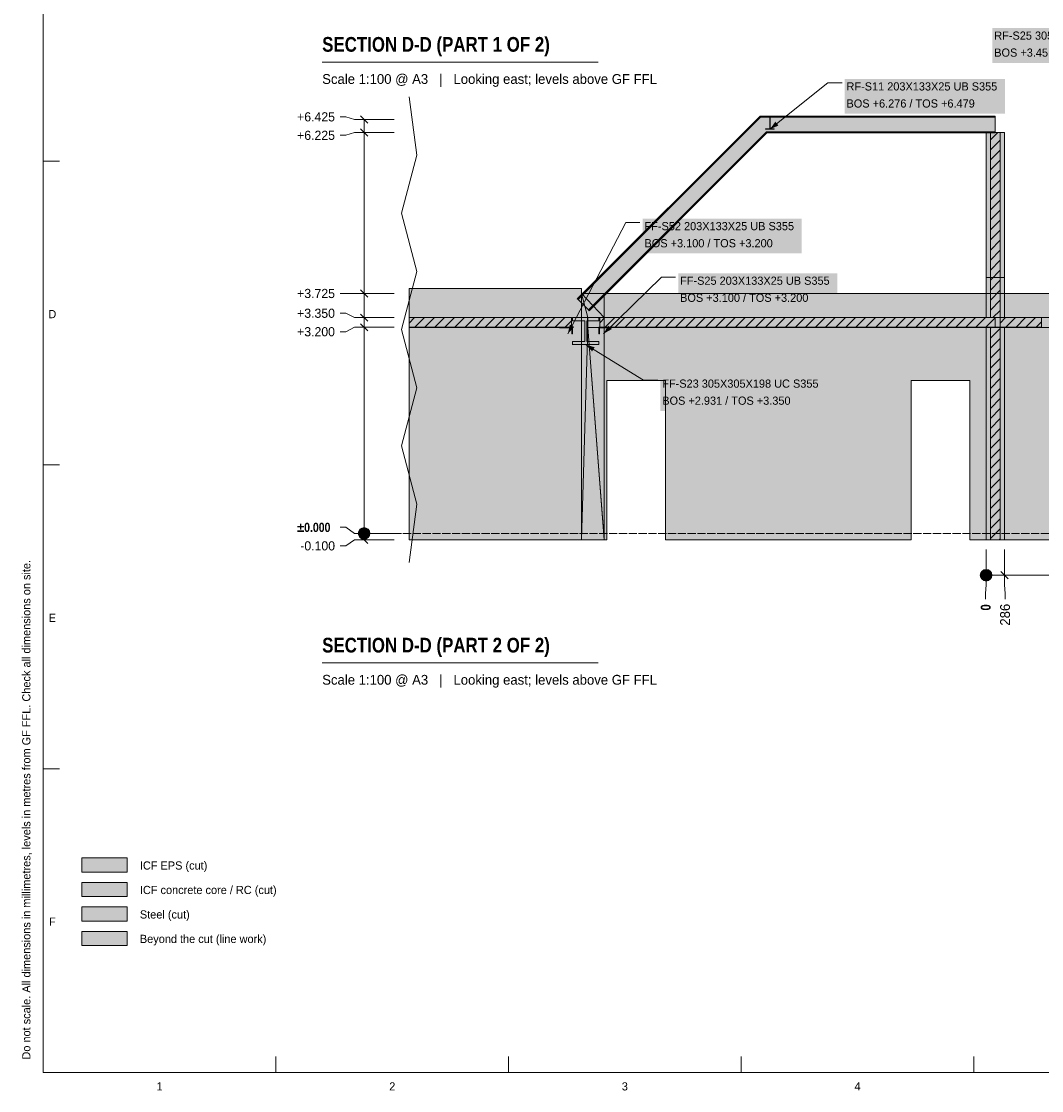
# Model space of a CAD drawing. Header units: millimetres. Extents: x 17 to 413, y 4 to 292.
# Tile 1 of 4: x 17 to 175, y 4 to 170. Entities that reach past the tile are written whole.
import ezdxf
from ezdxf.enums import TextEntityAlignment as Align

# ---------------------------------------------------------------- set-up
doc = ezdxf.new("R2010")
doc.units = ezdxf.units.MM
doc.linetypes.add('DASHED', pattern=[1.524, 1.27, -0.254])
for name, color, linetype in [('FILL-C_BDBDBF', 7, 'Continuous'), ('FILL-EPS', 7, 'Continuous'), ('FILL-INK', 7, 'Continuous'), ('FILL-LIGHT', 7, 'Continuous'), ('FILL-STEEL', 7, 'Continuous'), ('FILL-WHITE', 7, 'Continuous'), ('LINE-CORE', 7, 'Continuous'), ('LINE-INK', 7, 'Continuous'), ('LINE-STEEL-DASH', 7, 'DASHED'), ('LINE-STEEL_GREY', 7, 'Continuous'), ('TEXT-INK', 7, 'Continuous'), ('TEXT-STEEL_GREY', 7, 'Continuous')]:
    doc.layers.add(name, color=color, linetype=linetype)
doc.styles.add('OpenSansCondensed-Bold', font='OpenSansCondensed-Bold.ttf')

msp = doc.modelspace()

# ---------------------------------------------------------------- hatches: boundary and pattern name
at = {"layer": 'FILL-C_BDBDBF', "true_color": 0xbdbdbf}
h = msp.add_hatch(color=9, dxfattribs=at)
h.dxf.hatch_style = 1
h.paths.add_polyline_path([(167.08, 152.96), (168.6, 152.96), (168.6, 124.21), (167.11, 124.21), (167.08, 124.21)])
h = msp.add_hatch(color=9, dxfattribs=at)
h.dxf.hatch_style = 1
h.paths.add_polyline_path([(168.6, 122.71), (168.6, 89.71), (168.01, 89.71), (167.08, 89.71), (167.08, 122.71), (168.58, 122.71)])
h = msp.add_hatch(color=9, dxfattribs=at)
h.dxf.hatch_style = 1
h.paths.add_polyline_path([(26, 34.3), (33, 34.3), (33, 36.5), (26, 36.5)])
at = {"layer": 'FILL-EPS', "true_color": 0xccffff}
h = msp.add_hatch(color=7, dxfattribs=at)
h.dxf.hatch_style = 1
h.paths.add_polyline_path([(166.41, 131.19), (166.41, 135.9), (166.41, 152.96), (167.08, 152.96), (167.08, 124.21), (166.41, 124.21)])
h = msp.add_hatch(color=7, dxfattribs=at)
h.dxf.hatch_style = 1
h.paths.add_polyline_path([(169.27, 152.96), (169.27, 135.9), (169.27, 128.91), (169.27, 124.21), (168.6, 124.21), (168.6, 152.96), (169.11, 152.96)])
h = msp.add_hatch(color=7, dxfattribs=at)
h.dxf.hatch_style = 1
h.paths.add_polyline_path([(166.41, 119.79), (166.41, 122.7), (166.41, 122.71), (167.08, 122.71), (167.08, 89.71), (166.41, 89.71), (166.41, 105.18), (166.41, 119.78)])
h = msp.add_hatch(color=7, dxfattribs=at)
h.dxf.hatch_style = 1
h.paths.add_polyline_path([(169.27, 122.7), (169.27, 121.13), (169.27, 121.12), (169.27, 120.94), (169.27, 120.25), (169.27, 119.78), (169.27, 104.31), (169.27, 89.71), (168.6, 89.71), (168.6, 122.71), (169.27, 122.71)])
h = msp.add_hatch(color=7, dxfattribs=at)
h.dxf.hatch_style = 1
h.paths.add_polyline_path([(26, 38.1), (33, 38.1), (33, 40.3), (26, 40.3)])
at = {"layer": 'FILL-INK', "true_color": 0x1a1a1f}
h = msp.add_hatch(color=250, dxfattribs=at)
h.dxf.hatch_style = 1
h.paths.add_polyline_path([(132.83, 153.47), (133.69, 154.64), (134.16, 154.04)])
h = msp.add_hatch(color=250, dxfattribs=at)
h.dxf.hatch_style = 1
h.paths.add_polyline_path([(101.46, 121.71), (101.77, 123.13), (102.44, 122.77)])
h = msp.add_hatch(color=250, dxfattribs=at)
h.dxf.hatch_style = 1
h.paths.add_polyline_path([(106.99, 121.71), (107.72, 122.96), (108.25, 122.41)])
h = msp.add_hatch(color=250, dxfattribs=at)
h.dxf.hatch_style = 1
h.paths.add_polyline_path([(104.22, 120.02), (105.62, 119.61), (105.22, 118.96)])
at = {"layer": 'FILL-LIGHT', "true_color": 0xcccccf}
h = msp.add_hatch(color=254, dxfattribs=at)
h.dxf.hatch_style = 1
h.paths.add_polyline_path([(102.04, 124.21), (102.04, 123.13), (102.04, 122.71), (92.21, 122.71), (76.81, 122.71), (76.81, 124.21)])
h = msp.add_hatch(color=254, dxfattribs=at)
h.dxf.hatch_style = 1
h.paths.add_polyline_path([(167.83, 124.21), (167.83, 123.21), (167.83, 122.71), (147.31, 122.71), (106.41, 122.71), (106.41, 123.71), (106.41, 124.21), (126.93, 124.21)])
h = msp.add_hatch(color=254, dxfattribs=at)
h.dxf.hatch_style = 1
h.paths.add_polyline_path([(175.01, 124.21), (175.01, 123.13), (175.01, 122.71), (173.22, 122.71), (168.6, 122.71), (168.6, 123.79), (168.6, 124.21), (170.4, 124.21)])
at = {"layer": 'FILL-STEEL', "true_color": 0x0d2973}
h = msp.add_hatch(color=166, dxfattribs=at)
h.dxf.hatch_style = 1
h.paths.add_polyline_path([(133.5, 153.47), (132.17, 153.47), (132.17, 153.54), (132.17, 153.54), (132.8, 153.54), (132.8, 155.42), (132.8, 155.42), (132.8, 155.42), (132.17, 155.42), (132.17, 155.5), (132.17, 155.5), (133.5, 155.5), (133.5, 155.42), (133.5, 155.42), (132.86, 155.42), (132.86, 153.54), (132.86, 153.54), (132.86, 153.54), (133.5, 153.54), (133.5, 153.47)])
h = msp.add_hatch(color=166, dxfattribs=at)
h.dxf.hatch_style = 1
h.paths.add_polyline_path([(105.57, 120.02), (102.19, 120.02), (102.19, 120.43), (102.19, 120.51), (102.51, 120.51), (104.07, 120.51), (104.07, 123.17), (104.07, 123.72), (103.75, 123.72), (102.19, 123.72), (102.19, 124.12), (102.19, 124.21), (102.88, 124.21), (106.26, 124.21), (106.26, 123.8), (106.26, 123.72), (105.94, 123.72), (104.38, 123.72), (104.38, 121.05), (104.38, 120.51), (104.7, 120.51), (106.26, 120.51), (106.26, 120.1), (106.26, 120.02)])
h = msp.add_hatch(color=166, dxfattribs=at)
h.dxf.hatch_style = 1
h.paths.add_polyline_path([(102.17, 121.71), (102.09, 121.71), (102.09, 122.45), (102.09, 122.61), (101.76, 122.61), (100.14, 122.61), (100.14, 122.69), (100.14, 122.71), (100.49, 122.71), (102.19, 122.71), (102.19, 121.88), (102.19, 121.71)])
h = msp.add_hatch(color=166, dxfattribs=at)
h.dxf.hatch_style = 1
h.paths.add_polyline_path([(106.26, 121.71), (106.26, 121.88), (106.26, 122.71), (107.96, 122.71), (108.31, 122.71), (108.31, 122.69), (108.31, 122.61), (106.69, 122.61), (106.36, 122.61), (106.36, 122.46), (106.36, 121.71), (106.28, 121.71)])
h = msp.add_hatch(color=166, dxfattribs=at)
h.dxf.hatch_style = 1
h.paths.add_polyline_path([(26, 30.5), (33, 30.5), (33, 32.7), (26, 32.7)])
at = {"layer": 'FILL-WHITE', "true_color": 0xffffff}
h = msp.add_hatch(color=7, dxfattribs=at)
h.dxf.hatch_style = 1
h.paths.add_polyline_path([(167.37, 163.77), (193.37, 163.77), (193.37, 169.16), (167.37, 169.16)])
h = msp.add_hatch(color=7, dxfattribs=at)
h.dxf.hatch_style = 1
h.paths.add_polyline_path([(144.43, 155.87), (169.35, 155.87), (169.35, 161.27), (144.43, 161.27)])
h = msp.add_hatch(color=7, dxfattribs=at)
h.dxf.hatch_style = 1
h.paths.add_polyline_path([(103.05, 127), (102.93, 127.13), (131.3, 155.5), (167.79, 155.5), (167.79, 155.32), (131.38, 155.32)])
h = msp.add_hatch(color=7, dxfattribs=at)
h.dxf.hatch_style = 1
h.paths.add_polyline_path([(131.3, 155.5), (167.79, 155.5), (167.79, 155.32), (131.38, 155.32), (103.05, 127), (102.93, 127.13)])
h = msp.add_hatch(color=7, dxfattribs=at)
h.dxf.hatch_style = 1
h.paths.add_polyline_path([(104.65, 125.41), (103.05, 127), (131.38, 155.32), (167.79, 155.32), (167.79, 153.07), (132.31, 153.07), (104.65, 125.41)])
h = msp.add_hatch(color=7, dxfattribs=at)
h.dxf.hatch_style = 1
h.paths.add_polyline_path([(104.65, 125.41), (103.05, 127), (131.38, 155.32), (167.79, 155.32), (167.79, 153.07), (132.31, 153.07), (104.65, 125.41)])
h = msp.add_hatch(color=7, dxfattribs=at)
h.dxf.hatch_style = 1
h.paths.add_polyline_path([(131.3, 155.5), (131.3, 155.5), (131.3, 155.5)])
h = msp.add_hatch(color=7, dxfattribs=at)
h.dxf.hatch_style = 1
h.paths.add_polyline_path([(132.15, 155.5), (132.15, 155.5), (132.17, 155.5), (132.15, 155.5)])
h = msp.add_hatch(color=7, dxfattribs=at)
h.dxf.hatch_style = 1
h.paths.add_polyline_path([(133.5, 155.5), (133.5, 155.42), (132.86, 155.42), (132.86, 155.21), (132.86, 153.54), (133.5, 153.54), (133.5, 153.47), (132.17, 153.47), (132.17, 153.54), (132.8, 153.54), (132.8, 155.42), (132.17, 155.42), (132.17, 155.5)])
h = msp.add_hatch(color=7, dxfattribs=at)
h.dxf.hatch_style = 1
h.paths.add_polyline_path([(132.17, 153.54), (132.8, 153.54), (132.8, 155.21), (132.86, 155.21), (132.86, 153.54), (133.5, 153.54), (133.5, 153.47), (132.17, 153.47)])
h = msp.add_hatch(color=7, dxfattribs=at)
h.dxf.hatch_style = 1
h.paths.add_polyline_path([(104.77, 125.28), (104.65, 125.41), (132.31, 153.07), (167.79, 153.07), (167.79, 152.89), (132.38, 152.89)])
h = msp.add_hatch(color=7, dxfattribs=at)
h.dxf.hatch_style = 1
h.paths.add_polyline_path([(132.31, 153.07), (167.79, 153.07), (167.79, 152.89), (132.38, 152.89), (104.77, 125.28), (104.65, 125.41)])
h = msp.add_hatch(color=7, dxfattribs=at)
h.dxf.hatch_style = 1
h.paths.add_polyline_path([(132.15, 153.46), (132.15, 153.46), (132.15, 153.47), (132.17, 153.47)])
h = msp.add_hatch(color=7, dxfattribs=at)
h.dxf.hatch_style = 1
h.paths.add_polyline_path([(132.31, 153.07), (132.31, 153.07), (132.31, 153.07)])
h = msp.add_hatch(color=7, dxfattribs=at)
h.dxf.hatch_style = 1
h.paths.add_polyline_path([(166.41, 152.96), (169.27, 152.96), (169.27, 130.42), (166.41, 130.42)])
h = msp.add_hatch(color=7, dxfattribs=at)
h.dxf.hatch_style = 1
h.paths.add_polyline_path([(113.06, 134.18), (137.78, 134.18), (137.78, 139.57), (113.06, 139.57)])
h = msp.add_hatch(color=7, dxfattribs=at)
h.dxf.hatch_style = 1
h.paths.add_polyline_path([(118.59, 125.71), (143.31, 125.71), (143.31, 131.1), (118.59, 131.1)])
h = msp.add_hatch(color=7, dxfattribs=at)
h.dxf.hatch_style = 1
h.paths.add_polyline_path([(166.41, 124.21), (166.41, 130.42), (169.27, 130.42), (169.27, 124.21)])
h = msp.add_hatch(color=7, dxfattribs=at)
h.dxf.hatch_style = 1
h.paths.add_polyline_path([(103.56, 128.71), (103.56, 89.71), (76.81, 89.71), (76.81, 128.71)])
h = msp.add_hatch(color=7, dxfattribs=at)
h.dxf.hatch_style = 1
h.paths.add_polyline_path([(102.04, 122.7), (102.04, 124.22), (76.81, 124.22), (76.81, 128.71), (103.56, 128.71), (103.56, 89.71), (76.81, 89.71), (76.81, 122.7)])
h = msp.add_hatch(color=7, dxfattribs=at)
h.dxf.hatch_style = 1
h.paths.add_polyline_path([(103.56, 127.97), (103.56, 127.97), (103.56, 127.97), (103.56, 127.97), (103.56, 127.97), (103.56, 127.96), (103.56, 127.97)])
h = msp.add_hatch(color=7, dxfattribs=at)
h.dxf.hatch_style = 1
h.paths.add_polyline_path([(103.56, 127.96), (107.12, 127.96), (107.12, 89.71), (103.56, 89.71)])
h = msp.add_hatch(color=7, dxfattribs=at)
h.dxf.hatch_style = 1
h.paths.add_polyline_path([(107.12, 127.96), (107.12, 127.96), (107.12, 127.96), (107.12, 127.96), (107.12, 124.22), (107.12, 124.22), (107.12, 124.22), (107.12, 124.22), (107.12, 124.22), (103.56, 127.96)])
h = msp.add_hatch(color=7, dxfattribs=at)
h.dxf.hatch_style = 1
h.paths.add_polyline_path([(104.58, 124.22), (104.58, 122.7), (107.11, 89.79), (107.12, 89.79), (107.12, 122.7), (107.12, 122.7), (107.12, 122.7), (107.12, 89.71), (107.12, 89.71), (107.12, 89.69), (107.12, 89.69), (107.12, 89.69), (107.12, 89.71), (103.56, 89.71), (103.56, 127.96)])
h = msp.add_hatch(color=7, dxfattribs=at)
h.dxf.hatch_style = 1
h.paths.add_polyline_path([(104.58, 124.22), (103.56, 127.96), (107.12, 124.22)])
h = msp.add_hatch(color=7, dxfattribs=at)
h.dxf.hatch_style = 1
h.paths.add_polyline_path([(107.12, 127.96), (107.12, 124.22), (104.58, 124.22), (104.58, 122.7), (107.12, 122.7), (107.12, 89.71), (103.56, 89.71), (103.56, 127.96)])
h = msp.add_hatch(color=7, dxfattribs=at)
h.dxf.hatch_style = 1
h.paths.add_polyline_path([(107.12, 127.96), (107.12, 124.22), (104.58, 124.22), (104.58, 122.7), (107.12, 122.7), (107.12, 89.71), (103.56, 89.71), (103.56, 127.96)])
h = msp.add_hatch(color=7, dxfattribs=at)
h.dxf.hatch_style = 1
h.paths.add_polyline_path([(103.56, 127.96), (107.12, 127.96), (107.12, 124.22), (104.58, 124.22)])
h = msp.add_hatch(color=7, dxfattribs=at)
h.dxf.hatch_style = 1
h.paths.add_polyline_path([(104.57, 124.24), (104.58, 124.24), (104.58, 124.22), (104.58, 122.7), (103.56, 89.71), (103.56, 89.7), (103.56, 89.71), (103.56, 127.96)])
h = msp.add_hatch(color=7, dxfattribs=at)
h.dxf.hatch_style = 1
h.paths.add_polyline_path([(107.12, 127.96), (107.12, 124.22), (107.12, 89.71), (103.56, 89.71), (103.56, 127.96)])
h = msp.add_hatch(color=7, dxfattribs=at)
h.dxf.hatch_style = 1
h.paths.add_polyline_path([(228.38, 127.96), (228.38, 89.71), (163.86, 89.71), (163.86, 114.46), (154.76, 114.46), (154.76, 89.71), (116.61, 89.71), (116.61, 114.46), (107.51, 114.46), (107.51, 89.71), (107.12, 89.71), (107.12, 127.96)])
h = msp.add_hatch(color=7, dxfattribs=at)
h.dxf.hatch_style = 1
h.paths.add_polyline_path([(228.38, 127.96), (228.38, 124.22), (107.12, 124.22), (107.12, 127.96)])
h = msp.add_hatch(color=7, dxfattribs=at)
h.dxf.hatch_style = 1
h.paths.add_polyline_path([(102.04, 124.22), (102.04, 122.7), (76.81, 122.7), (76.81, 124.22)])
h = msp.add_hatch(color=7, dxfattribs=at)
h.dxf.hatch_style = 1
h.paths.add_polyline_path([(102.17, 124.21), (102.17, 124.21), (102.19, 124.21), (102.17, 124.21)])
h = msp.add_hatch(color=7, dxfattribs=at)
h.dxf.hatch_style = 1
h.paths.add_polyline_path([(102.19, 124.21), (106.26, 124.21), (106.26, 123.72), (104.38, 123.72), (104.38, 120.51), (106.26, 120.51), (106.26, 120.02), (102.19, 120.02), (102.17, 120.01), (102.19, 120.02), (102.19, 120.51), (104.07, 120.51), (104.07, 123.72), (102.19, 123.72), (102.19, 124.21)])
h = msp.add_hatch(color=7, dxfattribs=at)
h.dxf.hatch_style = 1
h.paths.add_polyline_path([(104.58, 124.22), (104.58, 122.7), (104.53, 122.7), (104.53, 124.22)])
h = msp.add_hatch(color=7, dxfattribs=at)
h.dxf.hatch_style = 1
h.paths.add_polyline_path([(107.12, 124.22), (107.12, 122.7), (104.58, 122.7), (104.58, 124.22)])
h = msp.add_hatch(color=7, dxfattribs=at)
h.dxf.hatch_style = 1
h.paths.add_polyline_path([(228.38, 124.22), (228.38, 124.22), (228.38, 122.7), (107.12, 122.7), (107.12, 124.22)])
h = msp.add_hatch(color=7, dxfattribs=at)
h.dxf.hatch_style = 1
h.paths.add_polyline_path([(100.14, 122.71), (102.19, 122.71), (102.19, 121.71), (102.09, 121.71), (102.09, 122.61), (100.14, 122.61), (100.14, 122.71)])
h = msp.add_hatch(color=7, dxfattribs=at)
h.dxf.hatch_style = 1
h.paths.add_polyline_path([(103.56, 89.71), (104.58, 122.7), (107.12, 122.7), (107.12, 89.71), (103.56, 89.71)])
h = msp.add_hatch(color=7, dxfattribs=at)
h.dxf.hatch_style = 1
h.paths.add_polyline_path([(104.58, 122.7), (107.12, 122.7), (107.12, 89.71)])
h = msp.add_hatch(color=7, dxfattribs=at)
h.dxf.hatch_style = 1
h.paths.add_polyline_path([(108.31, 122.71), (108.31, 122.61), (106.36, 122.61), (106.36, 121.71), (106.26, 121.71), (106.26, 122.71)])
h = msp.add_hatch(color=7, dxfattribs=at)
h.dxf.hatch_style = 1
h.paths.add_polyline_path([(123.79, 122.7), (123.79, 122.7), (123.8, 122.7), (228.38, 122.7), (228.38, 122.7), (228.38, 89.71), (228.38, 89.71), (163.86, 89.71), (163.86, 114.46), (154.76, 114.46), (154.76, 89.71), (116.61, 89.71), (116.61, 114.46), (107.51, 114.46), (107.51, 89.71), (107.12, 89.71), (107.12, 122.7)])
h = msp.add_hatch(color=7, dxfattribs=at)
h.dxf.hatch_style = 1
h.paths.add_polyline_path([(166.41, 122.7), (166.41, 122.71), (169.27, 122.71), (169.27, 122.7), (166.41, 122.7)])
h = msp.add_hatch(color=7, dxfattribs=at)
h.dxf.hatch_style = 1
h.paths.add_polyline_path([(166.41, 122.7), (169.27, 122.7), (169.27, 89.71), (166.41, 89.71)])
h = msp.add_hatch(color=7, dxfattribs=at)
h.dxf.hatch_style = 1
h.paths.add_polyline_path([(115.82, 109.73), (141.62, 109.73), (141.62, 115.12), (115.82, 115.12)])
h = msp.add_hatch(color=7, dxfattribs=at)
h.dxf.hatch_style = 1
h.paths.add_polyline_path([(70.71, 90.71), (70.68, 90.94), (70.59, 91.16), (70.45, 91.34), (70.26, 91.49), (70.05, 91.58), (69.81, 91.61), (69.58, 91.58), (69.36, 91.49), (69.18, 91.34), (69.03, 91.16), (68.94, 90.94), (68.91, 90.71), (68.94, 90.48), (69.03, 90.26), (69.18, 90.07), (69.36, 89.93), (69.58, 89.84), (69.81, 89.81), (70.05, 89.84), (70.26, 89.93), (70.45, 90.07), (70.59, 90.26), (70.68, 90.48)])
h = msp.add_hatch(color=7, dxfattribs=at)
h.dxf.hatch_style = 1
h.paths.add_polyline_path([(103.56, 89.69), (103.56, 89.69), (103.56, 89.71), (103.56, 89.71)])
h = msp.add_hatch(color=7, dxfattribs=at)
h.dxf.hatch_style = 1
h.paths.add_polyline_path([(103.56, 89.69), (103.56, 89.69), (103.56, 89.71)])
h = msp.add_hatch(color=7, dxfattribs=at)
h.dxf.hatch_style = 1
h.paths.add_polyline_path([(167.31, 84.21), (167.28, 84.44), (167.19, 84.66), (167.05, 84.84), (166.86, 84.99), (166.65, 85.08), (166.41, 85.11), (166.18, 85.08), (165.96, 84.99), (165.78, 84.84), (165.63, 84.66), (165.54, 84.44), (165.51, 84.21), (165.54, 83.98), (165.63, 83.76), (165.78, 83.57), (165.96, 83.43), (166.18, 83.34), (166.41, 83.31), (166.65, 83.34), (166.86, 83.43), (167.05, 83.57), (167.19, 83.76), (167.28, 83.98)])
h = msp.add_hatch(color=7, dxfattribs=at)
h.dxf.hatch_style = 1
h.paths.add_polyline_path([(26, 26.7), (33, 26.7), (33, 28.9), (26, 28.9)])

# ---------------------------------------------------------------- linework, layer by layer
at = {"layer": 'LINE-CORE', "lineweight": 5}
for points in [[(103.05, 127), (103.05, 127), (102.93, 127.13), (131.3, 155.5), (131.3, 155.5), (167.79, 155.5), (167.79, 155.32), (131.38, 155.32), (103.05, 127)], [(131.3, 155.5), (131.3, 155.5), (131.3, 155.5), (167.79, 155.5), (167.79, 155.32), (131.38, 155.32), (103.05, 127), (103.05, 127), (103.05, 127), (102.93, 127.13)], [(104.65, 125.41), (103.05, 127), (131.38, 155.32), (131.38, 155.32), (167.79, 155.32), (167.79, 153.07), (167.79, 153.07), (132.31, 153.07), (104.65, 125.41), (104.65, 125.41)], [(104.65, 125.41), (103.05, 127), (131.38, 155.32), (131.38, 155.32), (167.79, 155.32), (167.79, 155.32), (167.79, 153.07), (132.31, 153.07), (104.65, 125.41), (104.65, 125.41)], [(131.3, 155.5), (131.3, 155.5), (131.3, 155.5)], [(132.15, 155.5), (132.15, 155.5), (132.17, 155.5), (132.15, 155.5)], [(133.5, 155.5), (133.5, 155.42), (133.5, 155.42), (132.86, 155.42), (132.86, 155.21), (132.86, 155.21), (132.86, 153.54), (133.5, 153.54), (133.5, 153.54), (133.5, 153.47), (132.17, 153.47), (132.17, 153.54), (132.8, 153.54), (132.8, 155.42), (132.17, 155.42), (132.17, 155.5)], [(132.17, 153.54), (132.8, 153.54), (132.8, 155.21), (132.86, 155.21), (132.86, 153.54), (133.5, 153.54), (133.5, 153.47), (132.17, 153.47)], [(104.77, 125.28), (104.77, 125.28), (104.65, 125.41), (132.31, 153.07), (167.79, 153.07), (167.79, 152.89), (132.38, 152.89), (104.77, 125.28)], [(132.31, 153.07), (167.79, 153.07), (167.79, 153.07), (167.79, 152.89), (132.38, 152.89), (104.77, 125.28), (104.77, 125.28), (104.77, 125.28), (104.65, 125.41)], [(132.15, 153.46), (132.15, 153.46), (132.15, 153.47), (132.17, 153.47)], [(132.31, 153.07), (132.31, 153.07), (132.31, 153.07), (132.31, 153.07), (132.31, 153.07)], [(166.41, 152.96), (166.41, 152.96), (166.41, 152.96), (169.27, 152.96), (169.27, 130.42), (169.27, 130.42), (169.27, 130.42), (169.27, 130.42), (166.41, 130.42), (166.41, 152.96)], [(166.41, 124.21), (166.41, 130.42), (169.27, 130.42), (169.27, 130.42), (169.27, 124.21), (166.41, 124.21)], [(103.56, 128.71), (103.56, 89.71), (76.81, 89.71), (76.81, 128.71)], [(102.04, 122.7), (102.04, 124.22), (76.81, 124.22), (76.81, 128.71), (103.56, 128.71), (103.56, 89.71), (76.81, 89.71), (76.81, 122.7)], [(103.56, 127.97), (103.56, 127.97), (103.56, 127.97), (103.56, 127.97), (103.56, 127.97), (103.56, 127.96), (103.56, 127.97)], [(103.56, 127.96), (107.12, 127.96), (107.12, 89.71), (103.56, 89.71)], [(107.12, 127.96), (107.12, 127.96), (107.12, 127.96), (107.12, 127.96), (107.12, 124.22), (107.12, 124.22), (107.12, 124.22), (107.12, 124.22), (107.12, 124.22), (103.56, 127.96)], [(104.58, 124.22), (104.58, 122.7), (107.11, 89.79), (107.12, 89.79), (107.12, 122.7), (107.12, 122.7), (107.12, 122.7), (107.12, 89.71), (107.12, 89.71), (107.12, 89.69), (107.12, 89.69), (107.12, 89.69), (107.12, 89.71), (103.56, 89.71), (103.56, 127.96)], [(104.58, 124.22), (103.56, 127.96), (107.12, 124.22)], [(107.12, 127.96), (107.12, 124.22), (104.58, 124.22), (104.58, 122.7), (107.12, 122.7), (107.12, 89.71), (103.56, 89.71), (103.56, 127.96)], [(103.56, 127.96), (103.56, 127.96), (103.56, 127.96)], [(107.12, 127.96), (107.12, 124.22), (107.12, 124.22), (104.58, 124.22), (104.58, 122.7), (107.12, 122.7), (107.12, 89.71), (103.56, 89.71), (103.56, 89.71), (103.56, 127.96)], [(103.56, 127.96), (107.12, 127.96), (107.12, 124.22), (104.58, 124.22)], [(104.57, 124.24), (104.58, 124.24), (104.58, 124.22), (104.58, 124.22), (104.58, 122.7), (103.56, 89.71), (103.56, 89.7), (103.56, 89.71), (103.56, 127.96)], [(107.12, 127.96), (107.12, 124.22), (107.12, 124.22), (107.12, 89.71), (103.56, 89.71), (103.56, 127.96)], [(228.38, 127.96), (228.38, 89.71), (163.86, 89.71), (163.86, 114.46), (154.76, 114.46), (154.76, 89.71), (116.61, 89.71), (116.61, 114.46), (107.51, 114.46), (107.51, 89.71), (107.12, 89.71), (107.12, 127.96)], [(228.38, 127.96), (228.38, 124.22), (107.12, 124.22), (107.12, 127.96)], [(102.04, 124.22), (102.04, 122.7), (76.81, 122.7), (76.81, 124.22)], [(102.17, 124.21), (102.17, 124.21), (102.17, 124.21), (102.17, 124.21), (102.19, 124.21), (102.17, 124.21)], [(102.19, 124.21), (102.19, 124.21), (106.26, 124.21), (106.26, 123.72), (104.38, 123.72), (104.38, 120.51), (106.26, 120.51), (106.26, 120.02), (106.26, 120.02), (106.26, 120.02), (102.19, 120.02), (102.19, 120.02), (102.17, 120.01), (102.19, 120.02), (102.19, 120.51), (104.07, 120.51), (104.07, 123.72), (102.19, 123.72), (102.19, 124.21), (102.19, 124.21)], [(104.58, 124.22), (104.58, 122.7), (104.53, 122.7), (104.53, 124.22)], [(107.12, 124.22), (107.12, 122.7), (107.12, 122.7), (104.58, 122.7), (104.58, 124.22), (104.58, 124.22)], [(228.38, 124.22), (228.38, 124.22), (228.38, 122.7), (107.12, 122.7), (107.12, 124.22)], [(100.14, 122.71), (100.14, 122.71), (102.19, 122.71), (102.19, 121.71), (102.09, 121.71), (102.09, 122.61), (100.14, 122.61), (100.14, 122.71), (100.14, 122.71)], [(103.56, 89.71), (103.56, 89.71), (104.58, 122.7), (107.12, 122.7), (107.12, 122.7), (107.12, 122.7), (107.12, 122.7), (107.12, 89.71), (103.56, 89.71), (103.56, 89.71)], [(104.58, 122.7), (107.12, 122.7), (107.12, 89.71)], [(108.31, 122.71), (108.31, 122.71), (108.31, 122.71), (108.31, 122.71), (108.31, 122.61), (106.36, 122.61), (106.36, 121.71), (106.26, 121.71), (106.26, 122.71)], [(123.79, 122.7), (123.79, 122.7), (123.8, 122.7), (228.38, 122.7), (228.38, 122.7), (228.38, 89.71), (228.38, 89.71), (163.86, 89.71), (163.86, 114.46), (154.76, 114.46), (154.76, 89.71), (116.61, 89.71), (116.61, 114.46), (107.51, 114.46), (107.51, 89.71), (107.12, 89.71), (107.12, 122.7)], [(166.41, 122.7), (166.41, 122.71), (169.27, 122.71), (169.27, 122.71), (169.27, 122.71), (169.27, 122.71), (169.27, 122.7), (166.41, 122.7), (166.41, 122.7), (166.41, 122.7)], [(166.41, 122.7), (169.27, 122.7), (169.27, 89.71), (166.41, 89.71)], [(103.56, 89.69), (103.56, 89.69), (103.56, 89.71), (103.56, 89.71)], [(103.56, 89.69), (103.56, 89.69), (103.56, 89.71)]]:
    msp.add_lwpolyline(points, close=True, dxfattribs=at)
at = {"layer": 'LINE-INK', "lineweight": 5}
for p, q in [((63.31, 163.9), (106.18, 163.9)), ((132.83, 153.47), (141.83, 160.67)), ((141.83, 160.67), (144.03, 160.67)), ((78.01, 149.46), (76.81, 158.5)), ((66.99, 155.4), (66.11, 155.4)), ((68.31, 154.96), (66.99, 155.4)), ((74.51, 154.96), (68.31, 154.96)), ((70.38, 154.39), (69.25, 155.52)), ((69.81, 89.71), (69.81, 154.96)), ((68.31, 152.96), (66.99, 152.52)), ((74.51, 152.96), (68.31, 152.96)), ((70.38, 152.39), (69.25, 153.52)), ((66.99, 152.52), (66.11, 152.52)), ((75.61, 140.43), (78.01, 149.46)), ((20, 148.5), (22.5, 148.5)), ((78.01, 131.39), (75.61, 140.43)), ((101.46, 121.71), (110.46, 138.97)), ((110.46, 138.97), (112.66, 138.97)), ((75.61, 122.35), (78.01, 131.39)), ((106.99, 121.71), (115.99, 130.5)), ((115.99, 130.5), (118.19, 130.5)), ((66.99, 127.96), (66.11, 127.96)), ((68.31, 127.96), (66.99, 127.96)), ((74.51, 127.96), (68.31, 127.96)), ((70.38, 127.39), (69.25, 128.52)), ((66.99, 124.9), (66.11, 124.9)), ((68.31, 124.21), (66.99, 124.9)), ((70.38, 123.64), (69.25, 124.77)), ((74.51, 124.21), (68.31, 124.21)), ((70.38, 122.14), (69.25, 123.27)), ((66.99, 122.02), (66.11, 122.02)), ((68.31, 122.71), (66.99, 122.02)), ((74.51, 122.71), (68.31, 122.71)), ((78.01, 113.32), (75.61, 122.35)), ((104.22, 120.02), (113.22, 114.52)), ((75.61, 104.28), (78.01, 113.32)), ((113.22, 114.52), (115.42, 114.52)), ((78.01, 95.24), (75.61, 104.28)), ((20, 101.33), (22.5, 101.33)), ((76.81, 86.21), (78.01, 95.24)), ((66.99, 91.65), (66.11, 91.65)), ((68.31, 90.71), (66.99, 91.65)), ((68.31, 89.71), (66.99, 88.77)), ((74.51, 90.71), (68.31, 90.71)), ((74.51, 89.71), (68.31, 89.71)), ((70.38, 89.14), (69.25, 90.27)), ((66.99, 88.77), (66.11, 88.77)), ((166.41, 88.21), (166.41, 82.71)), ((169.27, 88.21), (169.27, 82.71)), ((168.71, 84.77), (169.84, 83.64)), ((166.41, 84.21), (231.94, 84.21)), ((166.41, 82.71), (166.33, 81.39)), ((166.33, 81.39), (166.33, 80.51)), ((169.27, 82.71), (169.35, 81.39)), ((169.35, 81.39), (169.35, 80.51)), ((63.31, 70.61), (106.18, 70.61)), ((20, 54.17), (22.5, 54.17)), ((56.12, 7), (56.12, 9.5)), ((92.25, 7), (92.25, 9.5)), ((128.38, 7), (128.38, 9.5)), ((164.5, 7), (164.5, 9.5))]:
    msp.add_line(p, q, dxfattribs=at)
for points in [[(20, 7), (413, 7), (413, 290), (20, 290)], [(133.5, 153.47), (132.17, 153.47), (132.17, 153.54), (132.17, 153.54), (132.8, 153.54), (132.8, 155.42), (132.8, 155.42), (132.8, 155.42), (132.17, 155.42), (132.17, 155.5), (132.17, 155.5), (133.5, 155.5), (133.5, 155.42), (133.5, 155.42), (132.86, 155.42), (132.86, 153.54), (132.86, 153.54), (132.86, 153.54), (133.5, 153.54), (133.5, 153.47)], [(166.41, 131.19), (166.41, 135.9), (166.41, 152.96), (167.08, 152.96), (167.08, 124.21), (166.41, 124.21)], [(167.08, 152.96), (168.6, 152.96), (169.11, 152.96), (169.27, 152.96), (169.27, 135.9), (169.27, 128.91), (169.27, 124.21), (168.6, 124.21), (167.11, 124.21), (167.08, 124.21), (166.41, 124.21), (166.41, 131.19), (166.41, 135.9), (166.41, 152.96)], [(167.08, 152.96), (168.6, 152.96), (168.6, 124.21), (167.11, 124.21), (167.08, 124.21)], [(169.27, 152.96), (169.27, 135.9), (169.27, 128.91), (169.27, 124.21), (168.6, 124.21), (168.6, 152.96), (169.11, 152.96)], [(102.04, 124.21), (102.04, 123.13), (102.04, 122.71), (92.21, 122.71), (76.81, 122.71), (76.81, 124.21)], [(105.57, 120.02), (102.19, 120.02), (102.19, 120.43), (102.19, 120.51), (102.51, 120.51), (104.07, 120.51), (104.07, 123.17), (104.07, 123.72), (103.75, 123.72), (102.19, 123.72), (102.19, 124.12), (102.19, 124.21), (102.88, 124.21), (106.26, 124.21), (106.26, 123.8), (106.26, 123.72), (105.94, 123.72), (104.38, 123.72), (104.38, 121.05), (104.38, 120.51), (104.7, 120.51), (106.26, 120.51), (106.26, 120.1), (106.26, 120.02)], [(167.83, 124.21), (167.83, 123.21), (167.83, 122.71), (147.31, 122.71), (106.41, 122.71), (106.41, 123.71), (106.41, 124.21), (126.93, 124.21)], [(175.01, 124.21), (175.01, 123.13), (175.01, 122.71), (173.22, 122.71), (168.6, 122.71), (168.6, 123.79), (168.6, 124.21), (170.4, 124.21)], [(102.17, 121.71), (102.09, 121.71), (102.09, 122.45), (102.09, 122.61), (101.76, 122.61), (100.14, 122.61), (100.14, 122.69), (100.14, 122.71), (100.49, 122.71), (102.19, 122.71), (102.19, 121.88), (102.19, 121.71)], [(106.26, 121.71), (106.26, 121.88), (106.26, 122.71), (107.96, 122.71), (108.31, 122.71), (108.31, 122.69), (108.31, 122.61), (106.69, 122.61), (106.36, 122.61), (106.36, 122.46), (106.36, 121.71), (106.28, 121.71)], [(166.41, 119.79), (166.41, 122.7), (166.41, 122.71), (167.08, 122.71), (167.08, 89.71), (166.41, 89.71), (166.41, 105.18), (166.41, 119.78)], [(167.08, 122.71), (168.58, 122.71), (168.6, 122.71), (169.27, 122.71), (169.27, 122.7), (169.27, 121.13), (169.27, 121.12), (169.27, 120.94), (169.27, 120.25), (169.27, 119.78), (169.27, 104.31), (169.27, 89.71), (168.6, 89.71), (168.01, 89.71), (167.08, 89.71), (166.41, 89.71), (166.41, 105.18), (166.41, 119.78), (166.41, 119.79), (166.41, 122.7), (166.41, 122.71)], [(168.6, 122.71), (168.6, 89.71), (168.01, 89.71), (167.08, 89.71), (167.08, 122.71), (168.58, 122.71)], [(169.27, 122.7), (169.27, 121.13), (169.27, 121.12), (169.27, 120.94), (169.27, 120.25), (169.27, 119.78), (169.27, 104.31), (169.27, 89.71), (168.6, 89.71), (168.6, 122.71), (169.27, 122.71)], [(26, 38.1), (33, 38.1), (33, 40.3), (26, 40.3)], [(26, 34.3), (33, 34.3), (33, 36.5), (26, 36.5)], [(26, 30.5), (33, 30.5), (33, 32.7), (26, 32.7)], [(26, 26.7), (33, 26.7), (33, 28.9), (26, 28.9)]]:
    msp.add_lwpolyline(points, close=True, dxfattribs=at)
for centre in [(69.81, 90.71), (166.41, 84.21)]:
    msp.add_circle(centre, 0.9, dxfattribs=at)
at = {"layer": 'LINE-STEEL-DASH', "lineweight": 5}
msp.add_line((72.81, 90.71), (235.94, 90.71), dxfattribs=at)
at = {"layer": 'LINE-STEEL_GREY', "lineweight": 5}
for p, q in [((167.08, 151.82), (168.22, 152.96)), ((167.08, 150.27), (168.6, 151.79)), ((167.08, 148.71), (168.6, 150.23)), ((167.08, 147.15), (168.6, 148.68)), ((167.08, 145.6), (168.6, 147.12)), ((167.08, 144.04), (168.6, 145.57)), ((167.08, 142.49), (168.6, 144.01)), ((167.08, 140.93), (168.6, 142.46)), ((167.08, 139.38), (168.6, 140.9)), ((167.08, 137.82), (168.6, 139.34)), ((167.08, 136.27), (168.6, 137.79)), ((167.08, 134.71), (168.6, 136.23)), ((167.08, 133.15), (168.6, 134.68)), ((167.08, 131.6), (168.6, 133.12)), ((167.08, 130.04), (168.6, 131.57)), ((167.08, 128.49), (168.6, 130.01)), ((167.08, 126.93), (168.6, 128.46)), ((167.08, 125.38), (168.6, 126.9)), ((167.47, 124.21), (168.6, 125.34)), ((76.81, 123.37), (77.66, 124.21)), ((77.71, 122.71), (79.21, 124.21)), ((79.27, 122.71), (80.77, 124.21)), ((80.82, 122.71), (82.32, 124.21)), ((82.38, 122.71), (83.88, 124.21)), ((83.93, 122.71), (85.43, 124.21)), ((85.49, 122.71), (86.99, 124.21)), ((87.04, 122.71), (88.54, 124.21)), ((88.6, 122.71), (90.1, 124.21)), ((90.16, 122.71), (91.66, 124.21)), ((91.71, 122.71), (93.21, 124.21)), ((93.27, 122.71), (94.77, 124.21)), ((94.82, 122.71), (96.32, 124.21)), ((96.38, 122.71), (97.88, 124.21)), ((97.93, 122.71), (99.43, 124.21)), ((99.49, 122.71), (100.99, 124.21)), ((101.05, 122.71), (102.04, 123.7)), ((106.41, 123.4), (107.21, 124.21)), ((107.27, 122.71), (108.77, 124.21)), ((108.82, 122.71), (110.32, 124.21)), ((110.38, 122.71), (111.88, 124.21)), ((111.94, 122.71), (113.44, 124.21)), ((113.49, 122.71), (114.99, 124.21)), ((115.05, 122.71), (116.55, 124.21)), ((116.6, 122.71), (118.1, 124.21)), ((118.16, 122.71), (119.66, 124.21)), ((119.71, 122.71), (121.21, 124.21)), ((121.27, 122.71), (122.77, 124.21)), ((122.82, 122.71), (124.32, 124.21)), ((124.38, 122.71), (125.88, 124.21)), ((125.94, 122.71), (127.44, 124.21)), ((127.49, 122.71), (128.99, 124.21)), ((129.05, 122.71), (130.55, 124.21)), ((130.6, 122.71), (132.1, 124.21)), ((132.16, 122.71), (133.66, 124.21)), ((133.71, 122.71), (135.21, 124.21)), ((135.27, 122.71), (136.77, 124.21)), ((136.83, 122.71), (138.33, 124.21)), ((138.38, 122.71), (139.88, 124.21)), ((139.94, 122.71), (141.44, 124.21)), ((141.49, 122.71), (142.99, 124.21)), ((143.05, 122.71), (144.55, 124.21)), ((144.6, 122.71), (146.1, 124.21)), ((146.16, 122.71), (147.66, 124.21)), ((147.71, 122.71), (149.21, 124.21)), ((149.27, 122.71), (150.77, 124.21)), ((150.83, 122.71), (152.33, 124.21)), ((152.38, 122.71), (153.88, 124.21)), ((153.94, 122.71), (155.44, 124.21)), ((155.49, 122.71), (156.99, 124.21)), ((157.05, 122.71), (158.55, 124.21)), ((158.6, 122.71), (160.1, 124.21)), ((160.16, 122.71), (161.66, 124.21)), ((161.72, 122.71), (163.22, 124.21)), ((163.27, 122.71), (164.77, 124.21)), ((164.83, 122.71), (166.33, 124.21)), ((166.38, 122.71), (167.83, 124.16)), ((168.6, 123.37), (169.44, 124.21)), ((169.49, 122.71), (170.99, 124.21)), ((171.05, 122.71), (172.55, 124.21)), ((172.6, 122.71), (174.1, 124.21)), ((174.16, 122.71), (175.01, 123.56)), ((167.08, 122.56), (167.23, 122.71)), ((167.08, 121), (168.6, 122.53)), ((167.08, 119.45), (168.6, 120.97)), ((167.08, 117.89), (168.6, 119.42)), ((167.08, 116.34), (168.6, 117.86)), ((167.08, 114.78), (168.6, 116.3)), ((167.08, 113.22), (168.6, 114.75)), ((167.08, 111.67), (168.6, 113.19)), ((167.08, 110.11), (168.6, 111.64)), ((167.08, 108.56), (168.6, 110.08)), ((167.08, 107), (168.6, 108.53)), ((167.08, 105.45), (168.6, 106.97)), ((167.08, 103.89), (168.6, 105.41)), ((167.08, 102.33), (168.6, 103.86)), ((167.08, 100.78), (168.6, 102.3)), ((167.08, 99.22), (168.6, 100.75)), ((167.08, 97.67), (168.6, 99.19)), ((167.08, 96.11), (168.6, 97.64)), ((167.08, 94.56), (168.6, 96.08)), ((167.08, 93), (168.6, 94.52)), ((167.08, 91.45), (168.6, 92.97)), ((167.08, 89.89), (168.6, 91.41)), ((168.45, 89.71), (168.6, 89.86))]:
    msp.add_line(p, q, dxfattribs=at)

# ---------------------------------------------------------------- texts
at = {"layer": 'TEXT-INK', "style": 'OpenSansCondensed-Bold'}
for s, height, p in [('SECTION D-D (PART 1 OF 2)', 2.286, (63.31, 165.5)), ('±0.000', 1.422, (59.42, 90.93)), ('SECTION D-D (PART 2 OF 2)', 2.286, (63.31, 72.21))]:
    msp.add_text(s, height=height, dxfattribs=at).set_placement(p)
at = {"layer": 'TEXT-INK'}
for s, height, p in [('RF-S25 305X305X198 UC S355', 1.27, (167.67, 167.37)), ('BOS +3.451 / TOS +6.479', 1.27, (167.67, 164.73)), ('RF-S11 203X133X25 UB S355', 1.27, (144.73, 159.48)), ('BOS +6.276 / TOS +6.479', 1.27, (144.73, 156.83)), ('+6.425', 1.422, (59.42, 154.68)), ('+6.225', 1.422, (59.42, 151.81)), ('FF-S52 203X133X25 UB S355', 1.27, (113.36, 137.78)), ('BOS +3.100 / TOS +3.200', 1.27, (113.36, 135.13)), ('FF-S25 203X133X25 UB S355', 1.27, (118.89, 129.31)), ('+3.725', 1.422, (59.42, 127.25)), ('BOS +3.100 / TOS +3.200', 1.27, (118.89, 126.66)), ('+3.350', 1.422, (59.42, 124.18)), ('+3.200', 1.422, (59.42, 121.31)), ('FF-S23 305X305X198 UC S355', 1.27, (116.12, 113.33)), ('BOS +2.931 / TOS +3.350', 1.27, (116.12, 110.68)), ('-0.100', 1.422, (59.91, 88.06)), ('ICF EPS (cut)', 1.27, (35, 38.5)), ('ICF concrete core / RC (cut)', 1.27, (35, 34.7)), ('Steel (cut)', 1.27, (35, 30.9)), ('Beyond the cut (line work)', 1.27, (35, 27.1))]:
    msp.add_text(s, height=height, dxfattribs=at).set_placement(p)
at = {"layer": 'TEXT-INK', "style": 'OpenSansCondensed-Bold'}
msp.add_text('0', height=1.52, rotation=90, dxfattribs=at).set_placement((167.1, 78.73))
at = {"layer": 'TEXT-INK'}
msp.add_text('286', height=1.524, rotation=90, dxfattribs=at).set_placement((170.11, 76.38))
at = {"layer": 'TEXT-STEEL_GREY'}
for p in [(63.31, 160.5), (63.31, 67.21)]:
    msp.add_text('Scale 1:100 @ A3   |   Looking east; levels above GF FFL', height=1.524, dxfattribs=at).set_placement(p)
for s, p in [('D', (21.4, 124.12)), ('E', (21.4, 76.95)), ('F', (21.4, 29.78)), ('1', (38.06, 4.2)), ('2', (74.19, 4.2)), ('3', (110.31, 4.2)), ('4', (146.44, 4.2))]:
    msp.add_text(s, height=1.27, dxfattribs=at).set_placement(p, align=Align.CENTER)
msp.add_text('Do not scale. All dimensions in millimetres, levels in metres from GF FFL. Check all dimensions on site.', height=1.27, rotation=90, dxfattribs=at).set_placement((18, 9))

doc.saveas('drawing.dxf')
